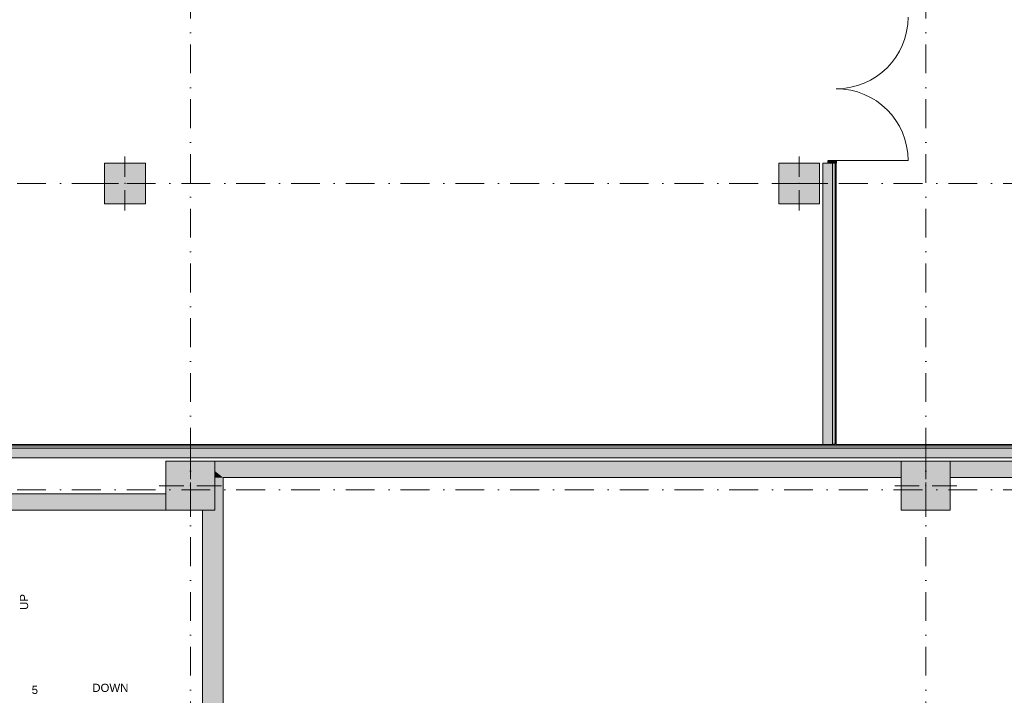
# Model space of a CAD drawing. Header units: millimetres. Extents: x -14761 to 157739, y -22400 to 107990.
# Tile 115 of 228: x 42911 to 54961, y 69484 to 77755. Entities that reach past the tile are written whole.
import ezdxf

# ---------------------------------------------------------------- set-up
doc = ezdxf.new("R2010")
doc.units = ezdxf.units.MM
doc.header["$MEASUREMENT"] = 0
doc.linetypes.add('Штрихпунктирная', pattern=[670.277762, 352.777767, -176.388884, 0, -141.111112])
for name, color, linetype in [('Конструктив - Колонны', 7, 'Continuous'), ('Конструктив - лестницы сущ', 7, 'Continuous'), ('Конструктив - Стены Внутр сущ.', 7, 'Continuous'), ('Конструктив - Стены наружние фасад', 7, 'Continuous'), ('Элемент Модели - Оси', 7, 'Continuous')]:
    doc.layers.add(name, color=color, linetype=linetype)
doc.styles.add('СГЕНЕРИР_СТИЛЬ_1', font='txt')

msp = doc.modelspace()

# ---------------------------------------------------------------- hatches: boundary and pattern name
at = {"layer": 'Конструктив - Колонны', "linetype": 'Continuous', "lineweight": 0, "true_color": 0x000000}
for points in [[(43950, 75500), (44450, 75500), (44450, 76000), (43950, 76000)], [(52200, 75500), (52700, 75500), (52700, 76000), (52200, 76000)], [(44700, 71750), (45300, 71750), (45300, 72350), (44700, 72350)], [(53700, 71750), (54300, 71750), (54300, 72350), (53700, 72350)]]:
    msp.add_hatch(color=18, dxfattribs=at).paths.add_polyline_path(points)
at = {"layer": 'Конструктив - Стены Внутр сущ.', "linetype": 'Continuous', "lineweight": 0, "true_color": 0x000000}
for points in [[(45300, 72350), (45300, 72230), (45400, 72150), (45400, 72350)], [(45400, 72150), (53700, 72150), (53700, 72350), (45400, 72350)], [(54300, 72150), (62700, 72150), (62700, 72350), (54300, 72350)], [(45300, 72230), (45300, 72150), (45400, 72150)], [(45150, 66150), (45400, 66150), (45400, 72150), (45300, 72150), (45300, 71750), (45150, 71750)], [(44700, 71950), (36750, 71950), (36750, 71750), (44700, 71750)]]:
    msp.add_hatch(color=18, dxfattribs=at).paths.add_polyline_path(points)
at = {"layer": 'Конструктив - Стены наружние фасад', "linetype": 'Continuous', "lineweight": 0, "true_color": 0x000000}
for points in [[(52740, 72555), (52860, 72555), (52860, 76000), (52740, 76000)], [(52805, 76000), (52905, 76000), (52905, 76032), (52805, 76032)], [(52860, 76000), (52860, 72555), (52890, 72555), (52890, 76000)], [(52890, 76000), (52890, 72555), (52905, 72555), (52905, 76000)], [(35960, 72540), (68980, 72540), (68980, 72555), (35960, 72555)], [(35990, 72510), (68980, 72510), (68980, 72540), (35990, 72540)], [(68980, 72510), (36110, 72510), (36110, 72390), (68980, 72390)]]:
    msp.add_hatch(color=18, dxfattribs=at).paths.add_polyline_path(points)

# ---------------------------------------------------------------- linework, layer by layer
at = {"layer": 'Конструктив - Колонны', "color": 251, "linetype": 'Continuous', "lineweight": 5, "true_color": 0x575757}
for p, q in [((44200, 75830), (44200, 76080)), ((52450, 75830), (52450, 76080)), ((44120, 75750), (43870, 75750)), ((44280, 75750), (44530, 75750)), ((52370, 75750), (52120, 75750)), ((52530, 75750), (52780, 75750)), ((44200, 75670), (44200, 75420)), ((52450, 75670), (52450, 75420)), ((45000, 72130), (45000, 72430)), ((54000, 72130), (54000, 72430)), ((44920, 72050), (44620, 72050)), ((45000, 71970), (45000, 71670)), ((45080, 72050), (45380, 72050)), ((53920, 72050), (53620, 72050)), ((54000, 71970), (54000, 71670)), ((54080, 72050), (54380, 72050))]:
    msp.add_line(p, q, dxfattribs=at)
at = {"layer": 'Конструктив - Колонны', "color": 251, "linetype": 'Continuous', "lineweight": 15, "true_color": 0x575757, "flags": 128}
for points in [[(43950, 75500), (44450, 75500), (44450, 76000), (43950, 76000)], [(52200, 75500), (52700, 75500), (52700, 76000), (52200, 76000)], [(44700, 71750), (45300, 71750), (45300, 72350), (44700, 72350)], [(53700, 71750), (54300, 71750), (54300, 72350), (53700, 72350)]]:
    msp.add_lwpolyline(points, close=True, dxfattribs=at)
at = {"layer": 'Конструктив - Колонны', "color": 251, "linetype": 'Continuous', "lineweight": 5, "true_color": 0x575757}
for p in [(44200, 75750), (52450, 75750), (45000, 72050), (54000, 72050)]:
    msp.add_point(p, dxfattribs=at)
at = {"layer": 'Конструктив - Стены Внутр сущ.', "color": 251, "linetype": 'Continuous', "lineweight": 20, "true_color": 0x575757, "flags": 128}
for points in [[(45300, 72350), (45400, 72350)], [(53700, 72350), (45400, 72350)], [(62700, 72350), (54300, 72350)], [(45400, 67599), (45400, 72150)], [(45400, 72150), (53700, 72150)], [(54300, 72150), (62700, 72150)], [(44700, 71950), (36750, 71950)], [(36750, 71750), (44700, 71750)], [(45150, 71750), (45150, 66150)]]:
    msp.add_lwpolyline(points, dxfattribs=at)
at = {"layer": 'Конструктив - Стены наружние фасад', "color": 251, "linetype": 'Continuous', "lineweight": 20, "true_color": 0x575757}
for p, q in [((52740, 76000), (52740, 75957)), ((52740, 76000), (52740, 75957)), ((52740, 76000), (52740, 75957)), ((52860, 76000), (52860, 72555)), ((52890, 76000), (52890, 72555)), ((52905, 76000), (52905, 75957)), ((52905, 76000), (52905, 75957)), ((52905, 76000), (52905, 75957)), ((35960, 72540), (68980, 72540)), ((35990, 72510), (68980, 72510))]:
    msp.add_line(p, q, dxfattribs=at)
at = {"layer": 'Конструктив - Стены наружние фасад', "color": 251, "linetype": 'Continuous', "lineweight": 5, "true_color": 0x575757}
for p, q in [((52805, 76000), (52740, 76000)), ((52805, 76000), (52740, 76000)), ((52805, 76000), (52740, 76000)), ((52860, 76000), (52805, 76000)), ((52860, 76000), (52805, 76000)), ((52860, 76000), (52805, 76000))]:
    msp.add_line(p, q, dxfattribs=at)
at = {"layer": 'Конструктив - Стены наружние фасад', "color": 251, "linetype": 'Continuous', "lineweight": 30, "true_color": 0x575757}
for p, q in [((52805, 76000), (52805, 76032)), ((52805, 76032), (52905, 76032)), ((52905, 76000), (52805, 76000)), ((52890, 76000), (52860, 76000)), ((52890, 76000), (52860, 76000)), ((52890, 76000), (52860, 76000)), ((52905, 76032), (52905, 76000))]:
    msp.add_line(p, q, dxfattribs=at)
at = {"layer": 'Конструктив - Стены наружние фасад', "color": 251, "linetype": 'Continuous', "lineweight": 15, "true_color": 0x575757}
for p, q in [((52905, 76000), (52890, 76000)), ((52905, 76000), (52890, 76000)), ((52905, 76000), (52890, 76000)), ((52905, 76032), (53783, 76032))]:
    msp.add_line(p, q, dxfattribs=at)
at = {"layer": 'Конструктив - Стены наружние фасад', "color": 251, "linetype": 'Continuous', "lineweight": 20, "true_color": 0x575757, "flags": 128}
for points in [[(52740, 76000), (52740, 72555)], [(52905, 72555), (52905, 76000)], [(52890, 72555), (35960, 72555)], [(68980, 72555), (52905, 72555)], [(36110, 72390), (68980, 72390)]]:
    msp.add_lwpolyline(points, dxfattribs=at)
at = {"layer": 'Конструктив - Стены наружние фасад', "color": 251, "linetype": 'Continuous', "lineweight": 5, "true_color": 0x575757, "flags": 128}
msp.add_lwpolyline([(52860, 72555), (52740, 72555)], dxfattribs=at)
at = {"layer": 'Конструктив - Стены наружние фасад', "color": 251, "linetype": 'Continuous', "lineweight": 30, "true_color": 0x575757, "flags": 128}
msp.add_lwpolyline([(52890, 72555), (52860, 72555)], dxfattribs=at)
at = {"layer": 'Конструктив - Стены наружние фасад', "color": 251, "linetype": 'Continuous', "lineweight": 5, "true_color": 0x575757}
for centre, start, end in [((52905, 77788), 270, 0), ((52905, 76032), 0, 90)]:
    msp.add_arc(centre, 878, start, end, dxfattribs=at)
at = {"layer": 'Элемент Модели - Оси', "color": 7, "linetype": 'Штрихпунктирная', "lineweight": 15}
for p, q in [((45000, 92200), (45000, -1975)), ((54000, 92200), (54000, -1975)), ((-12761, 75750), (155650, 75750)), ((-12761, 72000), (155650, 72000))]:
    msp.add_line(p, q, dxfattribs=at)

# ---------------------------------------------------------------- texts
at = {"layer": 'Конструктив - лестницы сущ', "color": 161, "lineweight": 20, "true_color": 0x78aaff, "insert": (42965, 70530), "char_height": 100, "attachment_point": 4, "rotation": 90, "style": 'СГЕНЕРИР_СТИЛЬ_1'}
msp.add_mtext('\\A1;{\\pql;\\fArial|b0|i0|c204|p38;UP}', dxfattribs=at)
at = {"layer": 'Конструктив - лестницы сущ', "color": 161, "lineweight": 20, "true_color": 0x78aaff, "char_height": 100, "attachment_point": 6, "style": 'СГЕНЕРИР_СТИЛЬ_1'}
for s, insert in [('\\A1;{\\pqr;\\fArial|b0|i0|c204|p38;5}', (43136, 69550)), ('\\A1;{\\pqr;\\fArial|b0|i0|c204|p38;DOWN}', (44242, 69575))]:
    msp.add_mtext(s, dxfattribs=dict(at, insert=insert))

doc.saveas('drawing.dxf')
